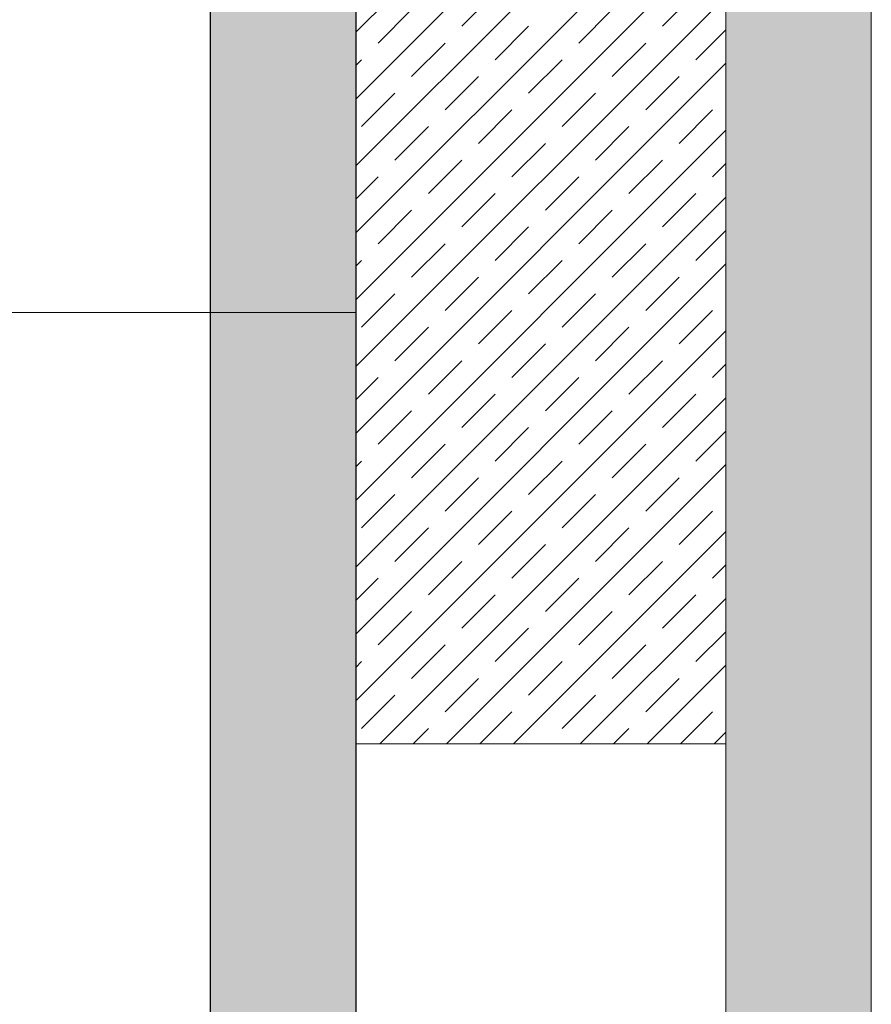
# Model space of a CAD drawing. Header units: millimetres. Extents: x -1722610 to 3896328, y -6858570 to -1329430.
# Tile 21 of 50: x 3103491 to 3105078, y -3471159 to -3469324. Entities that reach past the tile are written whole.
import ezdxf

# ---------------------------------------------------------------- set-up
doc = ezdxf.new("R2010")
doc.units = ezdxf.units.MM
doc.layers.get('0').update_dxf_attribs({"lineweight": 5})
doc.layers.add('.', color=7, linetype='Continuous', lineweight=15)

msp = doc.modelspace()

# ---------------------------------------------------------------- hatches: boundary and pattern name
at = {"layer": '.'}
h = msp.add_hatch(dxfattribs=at)
h.set_pattern_fill('AR-CONC', color=256, scale=1.35587)
h.set_pattern_definition([(50, (3022017.65, -3432713.51), (247.0187, -21.61133), [25.8293, -284.1225]), (355, (3022017.65, -3432713.51), (-47.7855, 259.0482), [20.66346, -227.2988]), (100.45144, (3022038.23, -3432715.31), (199.2332, 237.4369), [21.95155, -241.4672]), (46.1842, (3022017.65, -3432644.63), (367.5479, -57.0039), [38.744, -426.1838]), (96.63556, (3022048.28, -3432649.4), (321.8891, 335.4776), [32.9273, -362.2011]), (351.18415, (3022017.65, -3432644.63), (321.8891, 335.4776), [30.9951, -340.9467]), (21, (3022052.09, -3432661.85), (205.5694, -138.6583), [25.8293, -284.1225]), (326, (3022052.1, -3432661.85), (83.7955, 249.7349), [20.66346, -227.298]), (71.45144, (3022069.22, -3432673.4), (289.3649, 111.0766), [21.95155, -241.4668]), (37.5, (3022017.65, -3432713.51), (4.18774, 114.64563), [0, -224.5429, 0, -230.74194, 0, -228.159]), (7.5, (3022017.65, -3432713.51), (90.59877, 135.83182), [0, -131.55734, 0, -219.37704, 0, -86.95871]), (327.5, (3021940.85, -3432713.51), (183.8432, -7.76743), [0, -86.09774, 0, -268.62494, 0, -356.44463]), (317.5, (3021906.41, -3432713.51), (200.8439, 34.475), [0, -111.92706, 0, -178.3945, 0, -253.12735])])
h.paths.add_polyline_path([(3105078.2034, -3464838.0274), (3104807.0294, -3464838.0274), (3104807.0294, -3472896.5169), (3105078.2034, -3472896.5169)])
h.paths.add_polyline_path([(3104117.2125, -3464838.0274), (3103846.0386, -3464838.0274), (3103846.0386, -3472896.5169), (3104117.2125, -3472896.5169)])
at = {"lineweight": 25}
h = msp.add_hatch(dxfattribs=at)
h.set_pattern_fill('JIS_STN_1E', color=256, scale=88.131542)
h.set_pattern_definition([(45, (3031682.94, -3419388.69), (-62.31841, 62.31841), []), (45, (3031745.07, -3419388.69), (-62.31841, 62.31841), [88.13154, -44.06577])])
h.paths.add_polyline_path([(3104807.0294, -3469284.3119), (3104117.2125, -3469284.3119), (3104117.2125, -3470674.0544), (3104807.0294, -3470674.0544)])

# ---------------------------------------------------------------- linework, layer by layer
for points in [[(3104117.2125, -3463679.8424), (3104117.2125, -3472896.5169)], [(3103846.0386, -3464838.0274), (3103846.0386, -3472896.5169)]]:
    msp.add_lwpolyline(points, dxfattribs=at)
for points in [[(3104807.0294, -3463679.8424), (3104807.0294, -3472896.5169)], [(3105078.2034, -3464838.0274), (3105078.2034, -3472896.5169)], [(3104117.2125, -3469870.1159), (3097122.2527, -3469870.1159)], [(3104807.0294, -3470674.0544), (3104117.2125, -3470674.0544)]]:
    msp.add_lwpolyline(points)

doc.saveas('drawing.dxf')
